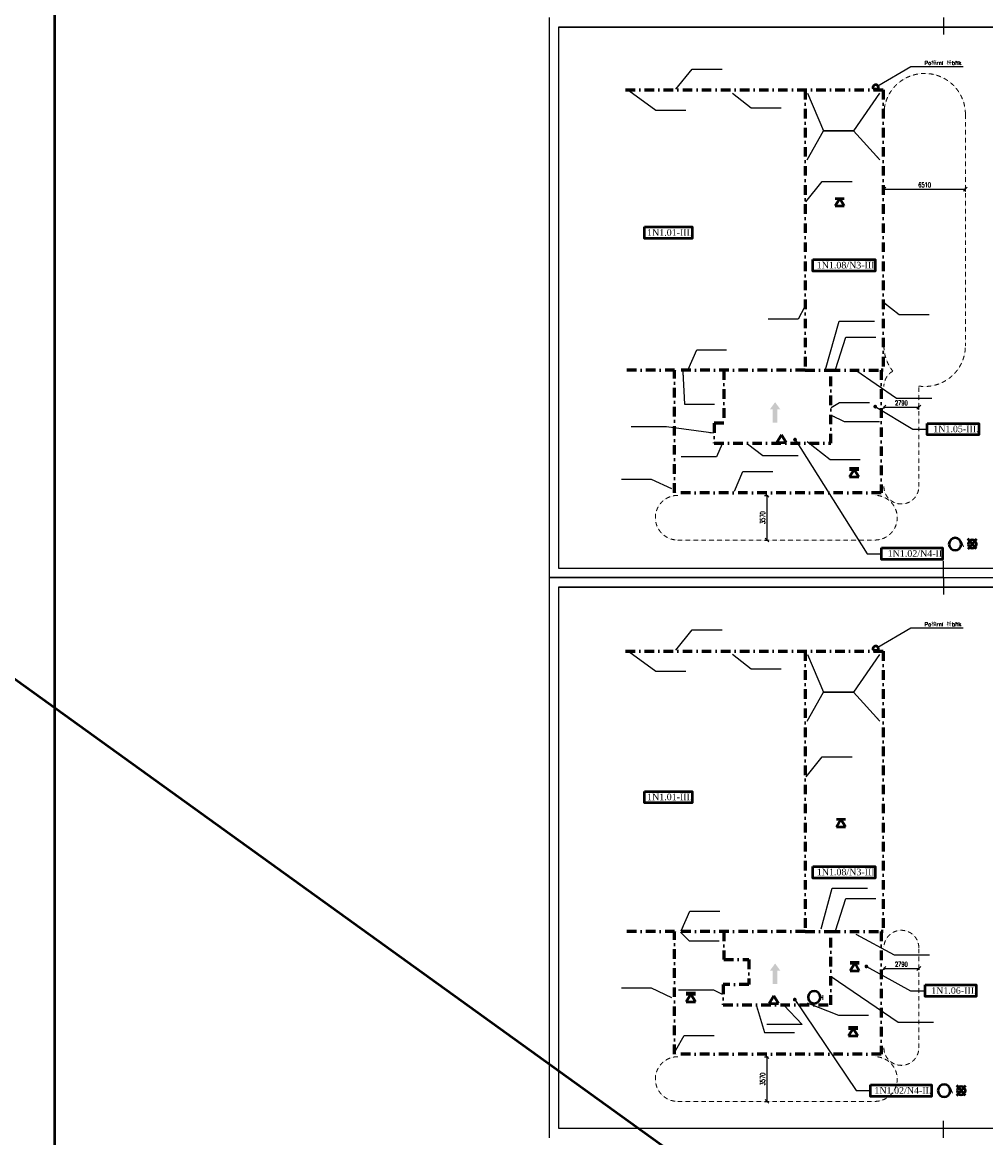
# Model space of a CAD drawing. Header units: millimetres. Extents: x 2886542 to 7567581, y -792623 to 134766.
# Tile 16 of 256: x 3725282 to 3802245, y -464197 to -375074. Entities that reach past the tile are written whole.
import ezdxf

# ---------------------------------------------------------------- set-up
doc = ezdxf.new("R2010")
doc.units = ezdxf.units.MM
for name, pattern in [('ACAD_ISO04W100', [30, 24, -3, 0, -3]), ('ACAD_ISO12W100', [21, 12, -3, 0, -3, 0, -3]), ('DASHDOTX2', [50.8, 25.4, -12.7, 0, -12.7])]:
    doc.linetypes.add(name, pattern=pattern)
doc.layers.add('požárničina', color=10, linetype='Continuous')
doc.layers.add('Text obecně', color=7, linetype='Continuous', lineweight=25)
doc.styles.add('DVERE', font='SIMPLEX.shx', dxfattribs={"width": 0.65})
doc.styles.add('ROMANT', font='romant')
doc.styles.get("Standard").update_dxf_attribs({"font": 'arial.ttf'})
doc.dimstyles.new('1_75', dxfattribs={"dimscale": 75, "dimtxt": 2.5, "dimasz": 2, "dimexe": 0.7, "dimexo": 0.625, "dimgap": 1, "dimtad": 1, "dimdec": 0, "dimrnd": 1, "dimtxsty": 'DVERE', "dimblk": 'OBLIQUE', "dimcen": 1.5, "dimclrd": 256, "dimclre": 256, "dimclrt": 4, "dimadec": 0, "dimazin": 0, "dimtm": 1e-09, "dimtfac": 1, "dimtdec": 0, "dimtix": 1, "dimtmove": 2, "dimatfit": 3, "dimldrblk": 'OBLIQUE', "dimfxl": 0, "dimarcsym": 0})
doc.dimstyles.new('úhlová', dxfattribs={"dimscale": 0.2, "dimtxt": 2.5, "dimasz": 1.5, "dimexe": 0, "dimexo": 3, "dimgap": 1, "dimtad": 1, "dimdec": 0, "dimzin": 0, "dimdsep": 46, "dimtxsty": 'ROMANT', "dimcen": 5, "dimclrd": 256, "dimclre": 256, "dimclrt": 7, "dimadec": 1, "dimazin": 0, "dimtfac": 1, "dimtdec": 0, "dimtix": 1, "dimtmove": 2, "dimatfit": 3, "dimfxl": 0, "dimtvp": 2, "dimtolj": 1, "dimtzin": 0, "dimarcsym": 0})

# ---------------------------------------------------------------- blocks, each defined once
blk = doc.blocks.new('_Oblique')
at = {"color": 0, "linetype": 'ByBlock', "lineweight": -2}
blk.add_line((-0.5, -0.5), (0.5, 0.5), dxfattribs=at)
blk = doc.blocks.new('*D3064')
at = {"layer": 'Defpoints', "color": 0, "linetype": 'Continuous', "lineweight": 50}
for p in [(3800624, -388407), (3794114, -388917), (3800624, -388917)]:
    blk.add_point(p, dxfattribs=at)
at = {"layer": 'požárničina', "color": 7, "linetype": 'Continuous', "lineweight": -2}
for p, q in [((3794114, -388594), (3794114, -388302)), ((3800624, -388594), (3800624, -388302))]:
    blk.add_line(p, q, dxfattribs=at)
at = {"layer": 'požárničina', "color": 7, "lineweight": -2}
blk.add_line((3794114, -388407), (3800624, -388407), dxfattribs=at)
at = {"layer": 'požárničina', "color": 7, "linetype": 'Continuous', "lineweight": -2, "xscale": 300, "yscale": 300, "zscale": 300, "rotation": 180}
blk.add_blockref('_Oblique', (3794114, -388407), dxfattribs=at)
at = {"layer": 'požárničina', "color": 7, "linetype": 'Continuous', "lineweight": -2, "xscale": 300, "yscale": 300, "zscale": 300}
blk.add_blockref('_Oblique', (3800624, -388407), dxfattribs=at)
at = {"layer": 'požárničina', "color": 7, "linetype": 'Continuous', "lineweight": 9, "insert": (3797369, -388069), "char_height": 375, "attachment_point": 5, "style": 'DVERE'}
blk.add_mtext('6510', dxfattribs=at)
blk = doc.blocks.new('*D3065')
at = {"layer": 'Defpoints', "color": 0, "linetype": 'Continuous', "lineweight": 50}
for p in [(3784344, -412873), (3784344, -416443), (3784766, -416443)]:
    blk.add_point(p, dxfattribs=at)
at = {"layer": 'požárničina', "color": 7, "linetype": 'Continuous', "lineweight": -2}
for p, q in [((3784578, -412873), (3784871, -412873)), ((3784578, -416443), (3784871, -416443))]:
    blk.add_line(p, q, dxfattribs=at)
at = {"layer": 'požárničina', "color": 7, "lineweight": -2}
blk.add_line((3784766, -412873), (3784766, -416443), dxfattribs=at)
at = {"layer": 'požárničina', "color": 7, "linetype": 'Continuous', "lineweight": -2, "xscale": 300, "yscale": 300, "zscale": 300}
for p, rotation in [((3784766, -412873), 90), ((3784766, -416443), 270)]:
    blk.add_blockref('_Oblique', p, dxfattribs=dict(at, rotation=rotation))
at = {"layer": 'požárničina', "color": 7, "linetype": 'Continuous', "lineweight": 9, "insert": (3784428, -414658), "char_height": 375, "attachment_point": 5, "rotation": 90, "style": 'DVERE'}
blk.add_mtext('3570', dxfattribs=at)
blk = doc.blocks.new('*D3066')
at = {"layer": 'Defpoints', "color": 0, "linetype": 'Continuous', "lineweight": 50}
for p in [(3784344, -457726), (3784344, -461296), (3784766, -461296)]:
    blk.add_point(p, dxfattribs=at)
at = {"layer": 'požárničina', "color": 7, "linetype": 'Continuous', "lineweight": -2}
for p, q in [((3784578, -457726), (3784871, -457726)), ((3784578, -461296), (3784871, -461296))]:
    blk.add_line(p, q, dxfattribs=at)
at = {"layer": 'požárničina', "color": 7, "lineweight": -2}
blk.add_line((3784766, -457726), (3784766, -461296), dxfattribs=at)
at = {"layer": 'požárničina', "color": 7, "linetype": 'Continuous', "lineweight": -2, "xscale": 300, "yscale": 300, "zscale": 300}
for p, rotation in [((3784766, -457726), 90), ((3784766, -461296), 270)]:
    blk.add_blockref('_Oblique', p, dxfattribs=dict(at, rotation=rotation))
at = {"layer": 'požárničina', "color": 7, "linetype": 'Continuous', "lineweight": 9, "insert": (3784428, -459511), "char_height": 375, "attachment_point": 5, "rotation": 90, "style": 'DVERE'}
blk.add_mtext('3570', dxfattribs=at)
blk = doc.blocks.new('*D3067')
at = {"layer": 'Defpoints', "color": 0, "linetype": 'Continuous', "lineweight": 50}
for p in [(3794114, -450521), (3796904, -450521), (3796904, -450679)]:
    blk.add_point(p, dxfattribs=at)
at = {"layer": 'požárničina', "color": 7, "linetype": 'Continuous', "lineweight": -2}
for p, q in [((3794114, -450614), (3794114, -450784)), ((3796904, -450614), (3796904, -450784))]:
    blk.add_line(p, q, dxfattribs=at)
at = {"layer": 'požárničina', "color": 7, "lineweight": -2}
blk.add_line((3794114, -450679), (3796904, -450679), dxfattribs=at)
at = {"layer": 'požárničina', "color": 7, "linetype": 'Continuous', "lineweight": -2, "xscale": 300, "yscale": 300, "zscale": 300, "rotation": 180}
blk.add_blockref('_Oblique', (3794114, -450679), dxfattribs=at)
at = {"layer": 'požárničina', "color": 7, "linetype": 'Continuous', "lineweight": -2, "xscale": 300, "yscale": 300, "zscale": 300}
blk.add_blockref('_Oblique', (3796904, -450679), dxfattribs=at)
at = {"layer": 'požárničina', "color": 7, "linetype": 'Continuous', "lineweight": 9, "insert": (3795509, -450341), "char_height": 375, "attachment_point": 5, "style": 'DVERE'}
blk.add_mtext('2790', dxfattribs=at)
blk = doc.blocks.new('*D3068')
at = {"layer": 'Defpoints', "color": 0, "linetype": 'Continuous', "lineweight": 50}
for p in [(3794114, -405667), (3796904, -405825), (3796904, -450521)]:
    blk.add_point(p, dxfattribs=at)
at = {"layer": 'požárničina', "color": 7, "linetype": 'Continuous', "lineweight": -2}
for p, q in [((3794114, -405761), (3794114, -405930)), ((3796904, -406013), (3796904, -405720))]:
    blk.add_line(p, q, dxfattribs=at)
at = {"layer": 'požárničina', "color": 7, "lineweight": -2}
blk.add_line((3794114, -405825), (3796904, -405825), dxfattribs=at)
at = {"layer": 'požárničina', "color": 7, "linetype": 'Continuous', "lineweight": -2, "xscale": 300, "yscale": 300, "zscale": 300, "rotation": 180}
blk.add_blockref('_Oblique', (3794114, -405825), dxfattribs=at)
at = {"layer": 'požárničina', "color": 7, "linetype": 'Continuous', "lineweight": -2, "xscale": 300, "yscale": 300, "zscale": 300}
blk.add_blockref('_Oblique', (3796904, -405825), dxfattribs=at)
at = {"layer": 'požárničina', "color": 7, "linetype": 'Continuous', "lineweight": 9, "insert": (3795509, -405488), "char_height": 375, "attachment_point": 5, "style": 'DVERE'}
blk.add_mtext('2790', dxfattribs=at)

msp = doc.modelspace()

# ---------------------------------------------------------------- hatches: boundary and pattern name
at = {"layer": 'požárničina', "linetype": 'ACAD_ISO04W100', "lineweight": 50, "ltscale": 50, "extrusion": (0, 0, -1)}
h = msp.add_hatch(color=256, dxfattribs=at)
h.paths.add_polyline_path([(-3785233, -406010.1), (-3785233, -407075), (-3785612.6, -407075), (-3785612.6, -406010.1)])
h.paths.add_polyline_path([(-3784997.4, -406010.1), (-3785233, -406010.1), (-3785612.6, -406010.1), (-3785848.1, -406010.1), (-3785422.8, -405425.6)])
h = msp.add_hatch(color=256, dxfattribs=at)
h.paths.add_polyline_path([(-3785233, -450863.7), (-3785233, -451928.7), (-3785612.6, -451928.7), (-3785612.6, -450863.7)])
h.paths.add_polyline_path([(-3784997.4, -450863.7), (-3785233, -450863.7), (-3785612.6, -450863.7), (-3785848.1, -450863.7), (-3785422.8, -450279.2)])

# ---------------------------------------------------------------- linework, layer by layer
at = {"layer": 'požárničina', "color": 1, "linetype": 'Continuous', "lineweight": 50}
for p, q in [((2949995.6, 130391.9), (4210305.7, -777312.6)), ((3793256.6, -380395), (3793664.5, -380395)), ((3801690.4, -407118.4), (3801690.4, -408049.1)), ((3793256.6, -425248.7), (3793664.5, -425248.7))]:
    msp.add_line(p, q, dxfattribs=at)
at = {"layer": 'požárničina', "linetype": 'DASHDOTX2', "lineweight": 60, "ltscale": 30}
for p, q in [((3773467.1, -380469), (3794065.1, -380469)), ((3787822.6, -380469), (3787822.6, -402869.6)), ((3794065.1, -380469), (3794065.1, -402868.9)), ((3777393.6, -402868.6), (3773467.1, -402868.6)), ((3777393.6, -412667), (3777393.6, -402868.6)), ((3787822.6, -402869.6), (3777393.6, -402869.6)), ((3781324.1, -402869.6), (3781324.1, -407113.2)), ((3787822.6, -402869.6), (3789862.9, -402869.6)), ((3789862.6, -408715), (3789862.6, -402942)), ((3789862.9, -402869.6), (3793893.6, -402868.9)), ((3789862.9, -402869.6), (3789862.9, -402942)), ((3794065.1, -402868.9), (3793893.6, -402868.9)), ((3793893.6, -402868.9), (3793893.6, -412667)), ((3781324.1, -407113.2), (3780555.8, -407113.2)), ((3780555.8, -407113.2), (3780555.8, -408715)), ((3780555.8, -408715), (3789862.6, -408715)), ((3793893.6, -412667), (3777393.6, -412667)), ((3773467.1, -425322.7), (3794065.1, -425322.7)), ((3787822.6, -425322.7), (3787822.6, -447723.3)), ((3794065.1, -425322.7), (3794065.1, -447722.6)), ((3777393.6, -447722.2), (3773467.1, -447722.2)), ((3777393.6, -457520.6), (3777393.6, -447722.2)), ((3787822.6, -447723.3), (3777393.6, -447723.3)), ((3781324.1, -447723.3), (3781324.1, -449961.3)), ((3787822.6, -447723.3), (3789862.9, -447723.3)), ((3789862.6, -453568.6), (3789862.6, -447795.6)), ((3789862.9, -447723.3), (3789862.9, -447795.6)), ((3789862.9, -447723.3), (3793893.6, -447723.3)), ((3794065.1, -447722.6), (3793893.6, -447722.6)), ((3793893.6, -447722.6), (3793893.6, -457520.6)), ((3781324.1, -449961.3), (3783325.6, -449961.3)), ((3783325.6, -449961.3), (3783325.6, -451965.6)), ((3783325.6, -451965.6), (3781272.2, -451965.6)), ((3781272.2, -451965.6), (3781272.2, -453568.6)), ((3781272.2, -453568.6), (3789862.6, -453568.6)), ((3793893.6, -457520.6), (3777393.6, -457520.6))]:
    msp.add_line(p, q, dxfattribs=at)
at = {"layer": 'požárničina', "linetype": 'ACAD_ISO12W100', "lineweight": 0, "ltscale": 30}
for p, q in [((3800623.6, -382417), (3800623.6, -400917)), ((3796903.6, -412167), (3796903.6, -404167)), ((3777643.6, -416442.5), (3793393.6, -416442.5)), ((3796903.6, -457020.6), (3796903.6, -449020.6)), ((3777643.6, -461296.1), (3793393.6, -461296.1))]:
    msp.add_line(p, q, dxfattribs=at)
at = {"layer": 'požárničina', "linetype": 'ACAD_ISO04W100', "lineweight": 50, "ltscale": 50, "extrusion": (0, 0, -1)}
for p, q in [((3790215.5, -389751.4), (3790580.7, -389144.6)), ((3790215.5, -389144.6), (3790945.8, -389144.6)), ((3790945.8, -389751.4), (3790580.7, -389144.6)), ((3790215.5, -389751.4), (3790945.8, -389751.4)), ((3785571.5, -408649.7), (3785936.7, -408042.9)), ((3786301.9, -408649.7), (3785936.7, -408042.9)), ((3785571.5, -408649.7), (3786301.9, -408649.7)), ((3791378.1, -410700.3), (3792108.4, -410700.3)), ((3791378.1, -411401), (3791743.3, -410794.1)), ((3791378.1, -410794.1), (3792108.4, -410794.1)), ((3792108.4, -411401), (3791743.3, -410794.1)), ((3791378.1, -411401), (3792108.4, -411401)), ((3801514.7, -417158.4), (3800816.1, -416348.9)), ((3800837.2, -417158.4), (3801535.8, -416348.9)), ((3790319.3, -439362.8), (3790684.4, -438755.9)), ((3790319.3, -438755.9), (3791049.6, -438755.9)), ((3790319.3, -439362.8), (3791049.6, -439362.8)), ((3791049.6, -439362.8), (3790684.4, -438755.9)), ((3791413.5, -450158.7), (3792143.9, -450158.7)), ((3791413.5, -450859.4), (3791778.7, -450252.5)), ((3791413.5, -450252.5), (3792143.9, -450252.5)), ((3791413.5, -450859.4), (3792143.9, -450859.4)), ((3792143.9, -450859.4), (3791778.7, -450252.5)), ((3778323.8, -452635.1), (3779054.1, -452635.1)), ((3778323.8, -453335.8), (3778688.9, -452728.9)), ((3778323.8, -452728.9), (3779054.1, -452728.9)), ((3779054.1, -453335.8), (3778688.9, -452728.9)), ((3778323.8, -453335.8), (3779054.1, -453335.8)), ((3784950.8, -453475.9), (3785316, -452869.1)), ((3784950.8, -453475.9), (3785681.2, -453475.9)), ((3785681.2, -453475.9), (3785316, -452869.1)), ((3791293.6, -455369.4), (3792024, -455369.4)), ((3791293.6, -456070.1), (3791658.8, -455463.2)), ((3791293.6, -455463.2), (3792024, -455463.2)), ((3791293.6, -456070.1), (3792024, -456070.1)), ((3792024, -456070.1), (3791658.8, -455463.2)), ((3800629.8, -460831.5), (3799931.2, -460022)), ((3799952.3, -460831.5), (3800650.9, -460022))]:
    msp.add_line(p, q, dxfattribs=at)
at = {"layer": 'požárničina', "color": 1, "linetype": 'Continuous', "lineweight": 50}
for points in [[(3727892.2, -315519), (3854958.1, -315519), (3854958.1, -532803.7), (3727892.2, -532803.7)], [(3774995.9, -391424.1), (3778793.7, -391424.1), (3778793.7, -392354.8), (3774995.9, -392354.8)], [(3788432.7, -394030.5), (3793407.4, -394030.5), (3793407.4, -394961.2), (3788432.7, -394961.2)], [(3797567.9, -407118.4), (3801690.4, -407118.4), (3801690.4, -408049.1), (3797567.9, -408049.1)], [(3793926.2, -417070.9), (3798791.4, -417070.9), (3798791.4, -418001.7), (3793926.2, -418001.7)], [(3774995.9, -436522.1), (3778793.7, -436522.1), (3778793.7, -437452.9), (3774995.9, -437452.9)], [(3788438.9, -442520.9), (3793413.6, -442520.9), (3793413.6, -443451.7), (3788438.9, -443451.7)], [(3797403.6, -451992.6), (3801476.1, -451992.6), (3801475.4, -452923.3), (3797403.6, -452923.3)], [(3793046.7, -459973.6), (3797911.9, -459973.6), (3797911.9, -460904.3), (3793046.7, -460904.3)]]:
    msp.add_lwpolyline(points, close=True, dxfattribs=at)
at = {"layer": 'požárničina', "lineweight": 50, "ltscale": 50, "extrusion": (0, 0, -1)}
for centre, radius in [((-3799804.5, -416765.9), 492), ((-3801176, -416765.9), 328), ((-3788547.5, -452979.8), 492), ((-3798919.6, -460439), 492), ((-3800291.1, -460439), 328)]:
    msp.add_circle(centre, radius, dxfattribs=at)
at = {"layer": 'požárničina', "linetype": 'ACAD_ISO12W100', "lineweight": 0, "ltscale": 30}
for centre, radius, start, end in [((3797368.6, -382417), 3255, 0, 180), ((3797368.6, -400917), 3255, 180, 218.652686), ((3797368.6, -400917), 3255, 261.781637, 0), ((3795508.6, -404167), 1395, 119.266669, 180), ((3795508.6, -404167), 1395, 0, 1.167655), ((3795508.6, -412167), 1395, 180, 0), ((3777643.6, -414657.5), 1785, 90, 270), ((3793393.6, -414657.5), 1785, 270, 90), ((3795508.6, -449020.6), 1395, 0, 180), ((3795508.6, -457020.6), 1395, 180, 0), ((3777643.6, -459511.1), 1785, 90, 270), ((3793393.6, -459511.1), 1785, 270, 90)]:
    msp.add_arc(centre, radius, start, end, dxfattribs=at)
at = {"layer": 'požárničina', "color": 1, "linetype": 'Continuous', "lineweight": 50}
for centre in [(3793460.6, -380292.6), (3793460.6, -425146.2)]:
    msp.add_arc(centre, 228.2, 333.329083, 206.670917, dxfattribs=at)
at = {"layer": 'Text obecně'}
for p, q in [((3767368.5, -374699), (3767368.5, -419448)), ((3798867.8, -374699), (3798867.8, -376048.2)), ((3768118.5, -375449), (3798867.8, -375449)), ((3798867.8, -375449), (3768118.5, -375449)), ((3798867.8, -375449), (3768118.5, -375449)), ((3768118.5, -375449), (3798867.8, -375449)), ((3798867.8, -375449), (3768118.5, -375449)), ((3798867.8, -375449), (3768118.5, -375449)), ((3768118.5, -375449), (3798867.8, -375449)), ((3798867.8, -375449), (3768118.5, -375449)), ((3798867.8, -375449), (3768118.5, -375449)), ((3768118.5, -375449), (3798867.8, -375449)), ((3798867.8, -375449), (3768118.5, -375449)), ((3798867.8, -375449), (3768118.5, -375449)), ((3798117.8, -375449), (3768118.5, -375449)), ((3768118.5, -375449), (3798867.8, -375449)), ((3798867.8, -375449), (3768118.5, -375449)), ((3798867.8, -375449), (3768118.5, -375449)), ((3768118.5, -375449), (3768118.5, -418698)), ((3768118.5, -375449), (3768118.5, -418698)), ((3768118.5, -375449), (3768118.5, -418698)), ((3829617, -375449), (3798867.8, -375449)), ((3798867.8, -375449), (3829617, -375449)), ((3798867.8, -375449), (3829617, -375449)), ((3799617.7, -375449), (3829617, -375449)), ((3768118.5, -418698), (3829617, -418698)), ((3798867.8, -419448), (3798867.8, -418098.8)), ((3767368.5, -419448), (3830367, -419448)), ((3798867.8, -419448), (3767368.5, -419448)), ((3767368.5, -419448), (3767368.5, -464196.9)), ((3798867.8, -419448), (3798867.8, -420797.1)), ((3798867.8, -419448), (3830367, -419448)), ((3768118.5, -420197.9), (3798867.8, -420197.9)), ((3798867.8, -420197.9), (3768118.5, -420197.9)), ((3798867.8, -420197.9), (3768118.5, -420197.9)), ((3768118.5, -420197.9), (3798867.8, -420197.9)), ((3798867.8, -420197.9), (3768118.5, -420197.9)), ((3798867.8, -420197.9), (3768118.5, -420197.9)), ((3768118.5, -420197.9), (3798867.8, -420197.9)), ((3798867.8, -420197.9), (3768118.5, -420197.9)), ((3798867.8, -420197.9), (3768118.5, -420197.9)), ((3768118.5, -420197.9), (3798867.8, -420197.9)), ((3798867.8, -420197.9), (3768118.5, -420197.9)), ((3798867.8, -420197.9), (3768118.5, -420197.9)), ((3798117.8, -420197.9), (3768118.5, -420197.9)), ((3768118.5, -420197.9), (3798867.8, -420197.9)), ((3798867.8, -420197.9), (3768118.5, -420197.9)), ((3798867.8, -420197.9), (3768118.5, -420197.9)), ((3768118.5, -420197.9), (3768118.5, -463447)), ((3768118.5, -420197.9), (3768118.5, -463447)), ((3768118.5, -420197.9), (3768118.5, -463447)), ((3829617, -420197.9), (3798867.8, -420197.9)), ((3798867.8, -420197.9), (3829617, -420197.9)), ((3798867.8, -420197.9), (3829617, -420197.9)), ((3799617.7, -420197.9), (3829617, -420197.9)), ((3798867.8, -464196.9), (3798867.8, -462847.8)), ((3768118.5, -463447), (3829617, -463447))]:
    msp.add_line(p, q, dxfattribs=at)

# ---------------------------------------------------------------- texts
at = {"layer": 'požárničina', "color": 1, "lineweight": 30, "char_height": 307.125, "width": 715494.708, "attachment_point": 3}
for insert in [(3800303.6, -378168.1), (3800303.6, -423021.7)]:
    msp.add_mtext('{\\Ftxt,bigfont|c238;Po榱rní 枡břík}', dxfattribs=dict(at, insert=insert))
at = {"layer": 'požárničina', "linetype": 'DASHDOTX2', "lineweight": 50, "ltscale": 30, "char_height": 526.848, "width": 4917.595, "attachment_point": 1}
for s, insert in [('{\\fTimes New Roman|b0|i0|c238|p18;1N1.01-III.}', (3775192.4, -391605.6)), ('{\\fTimes New Roman|b0|i0|c238|p18;1N1.08/N3-III.}', (3788747, -394212)), ('{\\fTimes New Roman|b0|i0|c238|p18;1N1.05-III.}', (3798055.9, -407299.9)), ('{\\fTimes New Roman|b0|i0|c238|p18;1N1.02/N4-II.}', (3794414.2, -417252.4)), ('{\\fTimes New Roman|b0|i0|c238|p18;1N1.01-III.}', (3775192.4, -436703.7)), ('{\\fTimes New Roman|b0|i0|c238|p18;1N1.08/N3-III.}', (3788753.2, -442702.5)), ('{\\fTimes New Roman|b0|i0|c238|p18;1N1.06-III.}', (3797891.6, -452174.1)), ('{\\fTimes New Roman|b0|i0|c238|p18;1N1.02/N4-II.}', (3793357.7, -460155.1))]:
    msp.add_mtext(s, dxfattribs=dict(at, insert=insert))
at = {"layer": 'požárničina', "lineweight": 50, "char_height": 367.408, "width": 2378.965, "attachment_point": 1}
for s, insert in [('{\\Ftxt,bigfont|c238;\\W4.8403; \\W1;A}', (3798624.9, -416606.6)), ('{\\Ftxt,bigfont|c238;\\W4.8403; \\W1;H}', (3787367.8, -452820.5)), ('{\\Ftxt,bigfont|c238;\\W4.8403; \\W1;A}', (3797740, -460279.6))]:
    msp.add_mtext(s, dxfattribs=dict(at, insert=insert))

# ---------------------------------------------------------------- dimensions: what is measured, and where the dimension line sits
at = {"layer": 'požárničina', "color": 7, "linetype": 'Continuous', "lineweight": 9}
for base, p1, p2, picture, middle in [((3800623.6, -388406.7), (3794113.6, -388917), (3800623.6, -388917), '*D3064', (3797368.6, -388069.2)), ((3796903.6, -405825.3), (3794113.6, -405667), (3796903.6, -450520.6), '*D3068', (3795508.6, -405487.8)), ((3796903.6, -450678.9), (3794113.6, -450520.6), (3796903.6, -450520.6), '*D3067', (3795508.6, -450341.4))]:
    dim = msp.add_linear_dim(base=base, p1=p1, p2=p2, dimstyle='1_75', override={"dimscale": 150, "dimclrd": 7, "dimclre": 7, "dimclrt": 7, "dimfxl": 1.25, "dimfxlon": 1, "dimtfill": 1, "dimtfillclr": 256}, dxfattribs=at)
    dim.commit()
    dim.dimension.update_dxf_attribs({"geometry": picture, "text_midpoint": middle})
for base, p1, p2, picture, middle in [((3784765.5, -416442.5), (3784343.6, -412872.5), (3784343.6, -416442.5), '*D3065', (3784428, -414657.5)), ((3784765.5, -461296.1), (3784343.6, -457726.1), (3784343.6, -461296.1), '*D3066', (3784428, -459511.1))]:
    dim = msp.add_linear_dim(base=base, p1=p1, p2=p2, angle=90, dimstyle='1_75', override={"dimscale": 150, "dimclrd": 7, "dimclre": 7, "dimclrt": 7, "dimfxl": 1.25, "dimfxlon": 1, "dimtfill": 1, "dimtfillclr": 256}, dxfattribs=at)
    dim.commit()
    dim.dimension.update_dxf_attribs({"geometry": picture, "text_midpoint": middle})

# ---------------------------------------------------------------- leaders
at = {"layer": 'požárničina'}
for points, override in [([(3793640, -380151.6), (3796261.6, -378608.1), (3800454.3, -378608.1)], {"dimasz": 1500, "dimgap": 1, "dimtad": 0}), ([(3777496.9, -380417), (3778797.6, -378807.2), (3781190.8, -378807.2)], {"dimasz": 1500, "dimgap": 1, "dimtad": 0}), ([(3773745.5, -380524.6), (3775893.6, -382088.9), (3778286.8, -382088.9)], {"dimasz": 1500, "dimgap": 1, "dimtad": 0}), ([(3782013.6, -380747), (3783500.3, -381918.4), (3785893.6, -381918.4)], {"dimasz": 1500, "dimgap": 1, "dimtad": 0}), ([(3788013.6, -380747), (3789283.9, -383734.2), (3791677.2, -383734.2)], {"dimasz": 1500, "dimgap": 1, "dimtad": 0}), ([(3793773.6, -380747), (3791677.2, -383734.2), (3789283.9, -383734.2)], {"dimasz": 1500, "dimgap": 1, "dimtad": 0}), ([(3787988.6, -386067), (3789283.9, -383734.2), (3791677.2, -383734.2)], {"dimasz": 1500, "dimgap": 1, "dimtad": 0}), ([(3793778.6, -386067), (3791677.2, -383734.2), (3789283.9, -383734.2)], {"dimasz": 1500, "dimgap": 1, "dimtad": 0}), ([(3787873.6, -389406.6), (3789174.3, -387796.8), (3791567.5, -387796.8)], {"dimasz": 1500, "dimgap": 1, "dimtad": 0}), ([(3794113.6, -397453.9), (3795339.2, -398408.4), (3797732.5, -398408.4)], {"dimasz": 1500, "dimgap": 1, "dimtad": 0}), ([(3787773.6, -397829.8), (3787270, -398784.3), (3784876.7, -398784.3)], {"dimasz": 1500, "dimgap": 1, "dimtad": 0}), ([(3789443, -402817), (3790549.9, -398941.1), (3793373.4, -398941.1)], {"dimasz": 1500, "dimgap": 1, "dimtad": 0}), ([(3790239.9, -402817), (3791084.2, -400235.4), (3793477.4, -400235.4)], {"dimasz": 1500, "dimgap": 1, "dimtad": 0}), ([(3778478.5, -402817), (3779156.9, -401241.7), (3781550.2, -401241.7)], {"dimasz": 1500, "dimgap": 1, "dimtad": 0}), ([(3778039.8, -402992), (3778182, -405591.7), (3780575.3, -405591.7)], {"dimasz": 1500, "dimgap": 1, "dimtad": 0}), ([(3791878.2, -402869.3), (3795121.8, -405110.4), (3797945.3, -405110.4)], {"dimasz": 1500, "dimgap": 1, "dimtad": 0}), ([(3789913.6, -405861.7), (3790563.2, -405461.7), (3792956.5, -405461.7)], {"dimasz": 1500, "dimgap": 1, "dimtad": 0}), ([(3793425.8, -405783.9), (3796412.5, -407583.8), (3797567.9, -407583.8)], {"dimasz": 1500, "dimgap": 1, "dimtad": 0, "dimldrblk": 'Dot'}), ([(3789913.6, -406462), (3790937.6, -406979.3), (3793761.1, -406979.3)], {"dimasz": 1500, "dimgap": 1, "dimtad": 0}), ([(3780503.6, -407912), (3776741.3, -407409.8), (3773917.8, -407409.8)], {"dimasz": 1500, "dimgap": 1, "dimtad": 0}), ([(3781203.6, -408762), (3780733.3, -409781.4), (3777909.8, -409781.4)], {"dimasz": 1500, "dimgap": 1, "dimtad": 0}), ([(3783203.6, -408762), (3784444.5, -409681.8), (3787268, -409681.8)], {"dimasz": 1500, "dimgap": 1, "dimtad": 0}), ([(3787011.7, -408420), (3792770.8, -417536.3), (3793926.2, -417536.3)], {"dimasz": 1500, "dimgap": 1, "dimtad": 0, "dimldrblk": 'Dot'}), ([(3787993.6, -408582), (3789830.2, -410017.5), (3792223.5, -410017.5)], {"dimasz": 1500, "dimgap": 1, "dimtad": 0}), ([(3777173.6, -412362.3), (3775542.2, -411603.8), (3773149, -411603.8)], {"dimasz": 1500, "dimgap": 1, "dimtad": 0}), ([(3782167.3, -412541.1), (3782845.7, -410965.8), (3785239, -410965.8)], {"dimasz": 1500, "dimgap": 1, "dimtad": 0}), ([(3777496.9, -425236.4), (3778797.6, -423626.6), (3781190.8, -423626.6)], {"dimasz": 1500, "dimgap": 1, "dimtad": 0}), ([(3793640, -425005.2), (3796261.6, -423461.8), (3800454.3, -423461.8)], {"dimasz": 1500, "dimgap": 1, "dimtad": 0}), ([(3773745.5, -425344), (3775893.6, -426908.3), (3778286.8, -426908.3)], {"dimasz": 1500, "dimgap": 1, "dimtad": 0}), ([(3782013.6, -425566.4), (3783500.3, -426737.8), (3785893.6, -426737.8)], {"dimasz": 1500, "dimgap": 1, "dimtad": 0}), ([(3788013.6, -425600.6), (3789283.9, -428587.8), (3791677.2, -428587.8)], {"dimasz": 1500, "dimgap": 1, "dimtad": 0}), ([(3793773.6, -425600.6), (3791677.2, -428587.8), (3789283.9, -428587.8)], {"dimasz": 1500, "dimgap": 1, "dimtad": 0}), ([(3787988.6, -430920.6), (3789283.9, -428587.8), (3791677.2, -428587.8)], {"dimasz": 1500, "dimgap": 1, "dimtad": 0}), ([(3793778.6, -430920.6), (3791677.2, -428587.8), (3789283.9, -428587.8)], {"dimasz": 1500, "dimgap": 1, "dimtad": 0}), ([(3787893.6, -435362.7), (3789194.3, -433752.8), (3791587.5, -433752.8)], {"dimasz": 1500, "dimgap": 1, "dimtad": 0}), ([(3789113.6, -447520.6), (3789982.7, -444253.7), (3792806.2, -444253.7)], {"dimasz": 1500, "dimgap": 1, "dimtad": 0}), ([(3790239.9, -447670.6), (3791084.2, -445089.1), (3793477.4, -445089.1)], {"dimasz": 1500, "dimgap": 1, "dimtad": 0}), ([(3777924.1, -447670.6), (3778602.5, -446095.3), (3780995.8, -446095.3)], {"dimasz": 1500, "dimgap": 1, "dimtad": 0}), ([(3777869.9, -447770.6), (3778548.3, -448454.1), (3780941.6, -448454.1)], {"dimasz": 1500, "dimgap": 1, "dimtad": 0}), ([(3791863.6, -447925.6), (3794932.9, -449597.2), (3797756.4, -449597.2)], {"dimasz": 1500, "dimgap": 1, "dimtad": 0}), ([(3792713.5, -450513), (3796248.2, -452457.9), (3797403.6, -452457.9)], {"dimasz": 1500, "dimgap": 1, "dimtad": 0, "dimldrblk": 'Dot'}), ([(3789913.6, -451315.6), (3795243.2, -454978.1), (3798066.7, -454978.1)], {"dimasz": 1500, "dimgap": 1, "dimtad": 0}), ([(3777173.6, -453013.4), (3775542.2, -452255), (3773149, -452255)], {"dimasz": 1500, "dimgap": 1, "dimtad": 0}), ([(3781223.6, -452765.6), (3780539.1, -452400.9), (3777715.6, -452400.9)], {"dimasz": 1500, "dimgap": 1, "dimtad": 0}), ([(3786123.6, -453615.6), (3787593.3, -455158.9), (3784769.8, -455158.9)], {"dimasz": 1500, "dimgap": 1, "dimtad": 0}), ([(3786991.4, -453160.3), (3791891.3, -460439), (3793046.7, -460439)], {"dimasz": 1500, "dimgap": 1, "dimtad": 0, "dimldrblk": 'Dot'}), ([(3787993.6, -453425.6), (3790490.2, -454403.8), (3792883.4, -454403.8)], {"dimasz": 1500, "dimgap": 1, "dimtad": 0}), ([(3783923.3, -453666.8), (3784582.5, -455781.5), (3786975.8, -455781.5)], {"dimasz": 1500, "dimgap": 1, "dimtad": 0}), ([(3777503.6, -457201.1), (3778160.7, -456019.9), (3780554, -456019.9)], {"dimasz": 1500, "dimgap": 1, "dimtad": 0})]:
    msp.add_leader(points, dimstyle='úhlová', override=override, dxfattribs=at)

doc.saveas('drawing.dxf')
